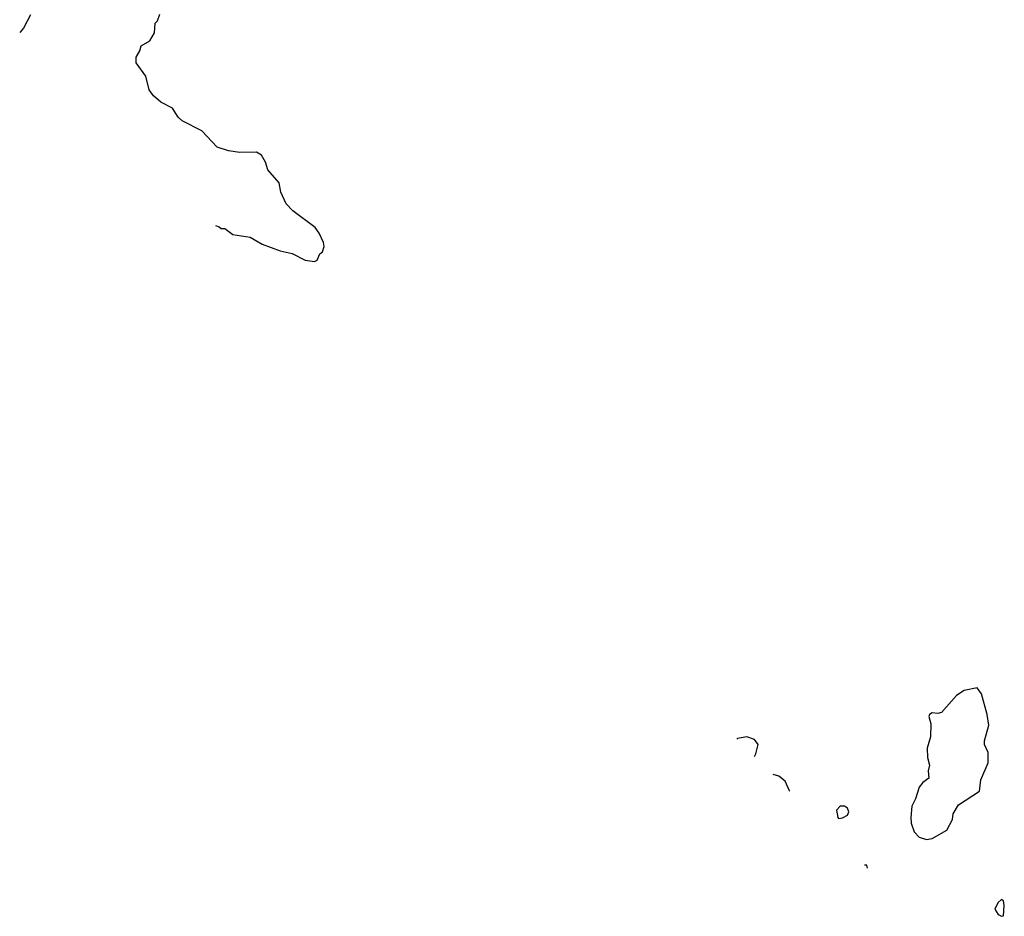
# Model space of a CAD drawing. Extents: x 1862350 to 2057294, y 212041 to 437318.
# Tile 94 of 256: x 1868469 to 1873730, y 308788 to 313575. Entities that reach past the tile are written whole.
import ezdxf

# ---------------------------------------------------------------- set-up
doc = ezdxf.new("R2010")
doc.units = 0

msp = doc.modelspace()

# ---------------------------------------------------------------- linework, layer by layer
at = {"layer": '0CON10XD'}
for points in [[(1868527.9, 313602.1), (1868490.5, 313529.5), (1868469.3, 313507)], [(1869515.9, 312476), (1869535, 312470), (1869545, 312460), (1869565, 312460), (1869608.3, 312428.3), (1869700, 312415), (1869765, 312376.2), (1869861.2, 312341.2), (1869925, 312326.2), (1869995, 312291.2), (1870045, 312283.3), (1870058.3, 312291.7), (1870073.3, 312325), (1870087.5, 312335), (1870096.7, 312365), (1870093.3, 312385), (1870070, 312435), (1870047.5, 312465), (1869928.8, 312555), (1869892.7, 312592.7), (1869864.2, 312654.2), (1869855.7, 312705), (1869795, 312773.8), (1869782.1, 312815), (1869762, 312852), (1869735, 312868.2), (1869645.6, 312865.6), (1869585, 312874.3), (1869523.8, 312895), (1869441.7, 312981.7), (1869336.7, 313035), (1869315.7, 313055.7), (1869285, 313103.8), (1869224.2, 313134.2), (1869185, 313168.8), (1869160.5, 313200.5), (1869143.6, 313273.6), (1869092.5, 313345), (1869092.5, 313375), (1869111.7, 313408.3), (1869117.5, 313435), (1869165, 313462.5), (1869190, 313505), (1869193, 313557), (1869205, 313570), (1869217.5, 313605)], [(1873315, 309197.5), (1873345, 309202.5), (1873422.3, 309247.7), (1873452.5, 309305), (1873457.5, 309335), (1873485, 309382.5), (1873598, 309455), (1873604.3, 309515.7), (1873643, 309607), (1873643, 309663), (1873623.3, 309705), (1873623.3, 309725), (1873648, 309808), (1873638.6, 309865), (1873607.5, 309975), (1873585, 310007.5), (1873515, 309993.3), (1873475, 309966.2), (1873395, 309876.2), (1873375, 309870), (1873345, 309873.8), (1873330, 309865), (1873326.7, 309855), (1873336.7, 309815), (1873335.8, 309745), (1873318, 309685), (1873318.8, 309635), (1873330, 309595), (1873323.3, 309565), (1873327.5, 309525), (1873295, 309502.5), (1873275, 309477.5), (1873256, 309415), (1873236.2, 309375), (1873230, 309315), (1873232.5, 309285), (1873248.3, 309238.3), (1873275, 309210), (1873315, 309197.5)], [(1872395.4, 309641.6), (1872402.9, 309655), (1872415.6, 309705), (1872395, 309732.2), (1872355, 309745.4), (1872305, 309736.8), (1872301.7, 309734.1)], [(1872583.7, 309455.6), (1872582.1, 309457.2), (1872558.5, 309508.5), (1872525.9, 309535.9), (1872494.3, 309543.9)], [(1872845, 309310), (1872865, 309313.8), (1872891.7, 309328.3), (1872900, 309345), (1872892.5, 309365), (1872876.2, 309376.2), (1872852.5, 309375), (1872834.2, 309355), (1872840, 309315), (1872845, 309310)], [(1872999.7, 309044.7), (1872995, 309060), (1872983.6, 309060.7)], [(1873715, 308787.5), (1873725, 308790), (1873730, 308845), (1873725, 308870), (1873715, 308877.5), (1873695, 308860), (1873680, 308825), (1873697, 308797), (1873715, 308787.5)]]:
    msp.add_lwpolyline(points, dxfattribs=at)

doc.saveas('drawing.dxf')
